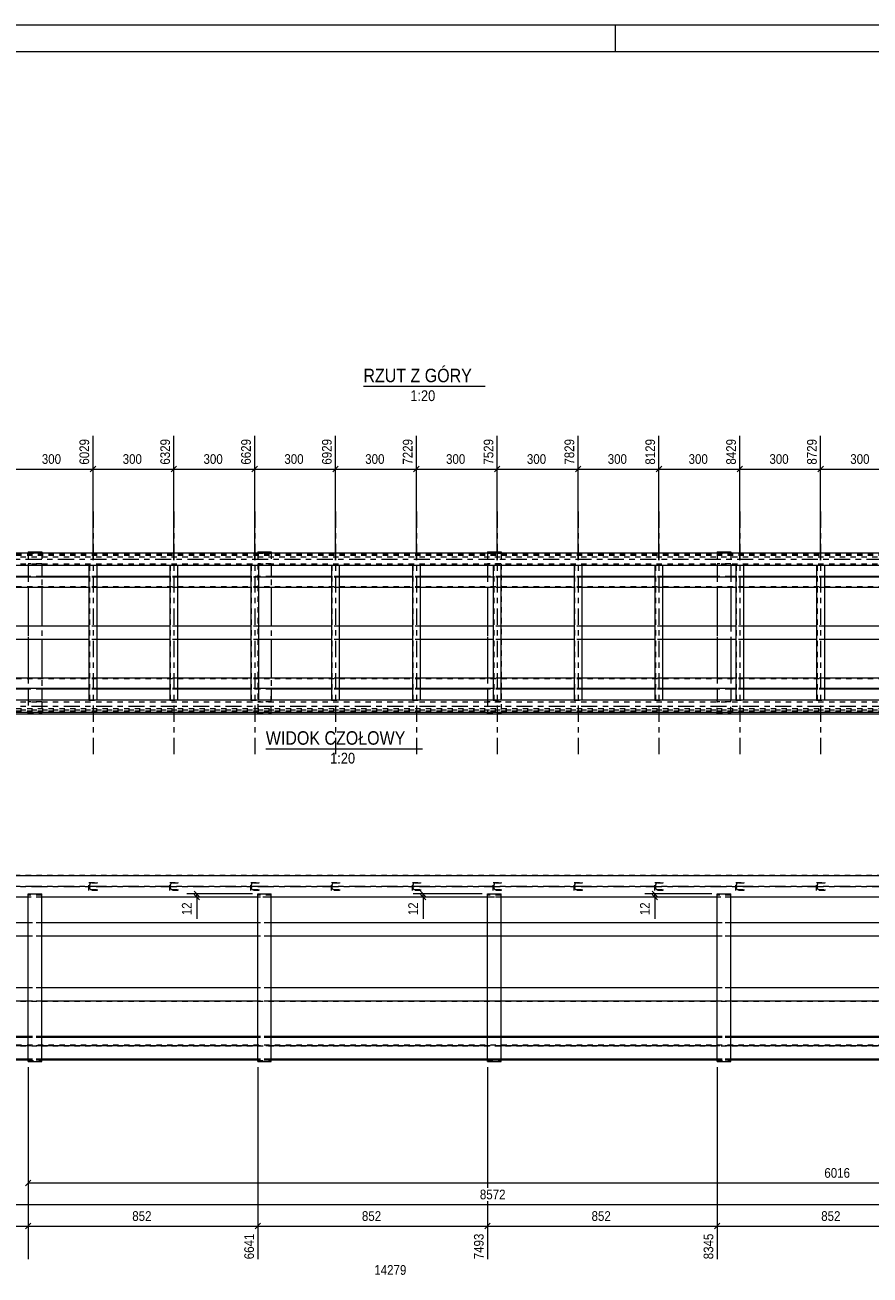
# Model space of a CAD drawing. Header units: millimetres. Extents: x 0 to 914, y 0 to 420.
# Tile 5 of 7: x 384 to 541, y 188 to 420. Entities that reach past the tile are written whole.
import ezdxf

# ---------------------------------------------------------------- set-up
doc = ezdxf.new("R2010")
doc.units = ezdxf.units.MM
for name, pattern in [('XKITLINE00', [0]), ('XKITLINE01', [4, 1, -1, 1, -1]), ('XKITLINE03', [6, 3, -1, 1, -1])]:
    doc.linetypes.add(name, pattern=pattern)
for name, color, linetype, lineweight in [('Arkusz rysunku', 3, 'Continuous', 0), ('Element', 2, 'Continuous', 0), ('Inny typ obiektu', 7, 'Continuous', 0), ('Wymiar', 4, 'Continuous', 0)]:
    doc.layers.add(name, color=color, linetype=linetype, lineweight=lineweight)
doc.styles.add('ARIAL', font='ARIAL.TTF')

msp = doc.modelspace()

# ---------------------------------------------------------------- linework, layer by layer
at = {"layer": 'Arkusz rysunku', "linetype": 'XKITLINE00', "lineweight": 0}
for p, q in [((914, 420), (0, 420)), ((494, 415), (494, 420)), ((909, 415), (5, 415))]:
    msp.add_line(p, q, dxfattribs=at)
at = {"layer": 'Element', "linetype": 'XKITLINE03', "lineweight": 0}
for p, q in [((397.06, 329.77), (397.06, 284.77)), ((412.06, 329.77), (412.06, 284.77)), ((427.06, 329.77), (427.06, 284.77)), ((442.06, 329.77), (442.06, 284.77)), ((457.06, 329.77), (457.06, 284.77)), ((472.06, 329.77), (472.06, 284.77)), ((487.06, 329.77), (487.06, 284.77)), ((502.06, 329.77), (502.06, 284.77)), ((517.06, 329.77), (517.06, 284.77)), ((532.06, 329.77), (532.06, 284.77)), ((819.56, 320.89), (85.62, 320.89)), ((85.62, 293.64), (696.77, 293.64)), ((819.56, 260.24), (85.62, 260.24)), ((85.62, 260.24), (819.56, 260.24)), ((397.06, 260.24), (397.06, 260.24)), ((412.06, 260.24), (412.06, 260.24)), ((427.06, 260.24), (427.06, 260.24)), ((442.06, 260.24), (442.06, 260.24)), ((457.06, 260.24), (457.06, 260.24)), ((472.06, 260.24), (472.06, 260.24)), ((487.06, 260.24), (487.06, 260.24)), ((502.06, 260.24), (502.06, 260.24)), ((517.06, 260.24), (517.06, 260.24)), ((532.06, 260.24), (532.06, 260.24))]:
    msp.add_line(p, q, dxfattribs=at)
at = {"layer": 'Element', "linetype": 'XKITLINE00', "lineweight": 0}
for p, q in [((385.03, 322.27), (385.03, 322.02)), ((385.03, 322.27), (387.53, 322.27)), ((387.53, 322.27), (387.53, 322.02)), ((427.64, 322.27), (427.64, 322.02)), ((427.64, 322.27), (430.14, 322.27)), ((430.14, 322.27), (430.14, 322.02)), ((470.26, 322.27), (470.26, 322.02)), ((470.26, 322.27), (472.76, 322.27)), ((472.76, 322.27), (472.76, 322.02)), ((512.87, 322.27), (512.87, 322.02)), ((512.87, 322.27), (515.37, 322.27)), ((515.37, 322.27), (515.37, 322.02)), ((809.56, 322.02), (95.62, 322.02)), ((385.03, 322.07), (344.92, 322.07)), ((427.64, 322.07), (387.53, 322.07)), ((470.26, 322.07), (430.14, 322.07)), ((512.87, 322.07), (472.76, 322.07)), ((555.48, 322.07), (515.37, 322.07)), ((809.56, 319.77), (95.62, 319.77)), ((385.03, 317.71), (382.81, 317.71)), ((385.03, 319.77), (385.03, 317.7)), ((387.53, 319.77), (387.53, 317.7)), ((396.31, 317.71), (387.53, 317.71)), ((396.31, 319.77), (396.31, 294.77)), ((397.81, 294.77), (397.81, 319.77)), ((411.31, 317.71), (397.81, 317.71)), ((411.31, 319.77), (411.31, 294.77)), ((412.81, 294.77), (412.81, 319.77)), ((426.31, 317.71), (412.81, 317.71)), ((426.31, 319.77), (426.31, 294.77)), ((427.81, 294.77), (427.81, 319.77)), ((430.14, 319.77), (430.14, 317.7)), ((441.31, 317.71), (430.14, 317.71)), ((441.31, 319.77), (441.31, 294.77)), ((442.81, 294.77), (442.81, 319.77)), ((456.31, 317.71), (442.81, 317.71)), ((456.31, 319.77), (456.31, 294.77)), ((457.81, 294.77), (457.81, 319.77)), ((470.26, 317.71), (457.81, 317.71)), ((470.26, 319.77), (470.26, 317.7)), ((471.31, 319.77), (471.31, 294.77)), ((472.81, 294.77), (472.81, 319.77)), ((486.31, 317.71), (472.81, 317.71)), ((486.31, 319.77), (486.31, 294.77)), ((487.81, 294.77), (487.81, 319.77)), ((501.31, 317.71), (487.81, 317.71)), ((501.31, 319.77), (501.31, 294.77)), ((502.81, 294.77), (502.81, 319.77)), ((512.87, 317.71), (502.81, 317.71)), ((512.87, 319.77), (512.87, 317.7)), ((515.37, 319.77), (515.37, 317.7)), ((516.31, 317.71), (515.37, 317.71)), ((516.31, 319.77), (516.31, 294.77)), ((517.81, 294.77), (517.81, 319.77)), ((531.31, 317.71), (517.81, 317.71)), ((531.31, 319.77), (531.31, 294.77)), ((532.81, 294.77), (532.81, 319.77)), ((546.31, 317.71), (532.81, 317.71)), ((396.31, 317.58), (382.81, 317.58)), ((396.31, 315.66), (382.81, 315.66)), ((385.03, 315.66), (385.03, 308.52)), ((387.53, 315.66), (387.53, 308.52)), ((411.31, 317.58), (397.81, 317.58)), ((411.31, 315.66), (397.81, 315.66)), ((426.31, 317.58), (412.81, 317.58)), ((426.31, 315.66), (412.81, 315.66)), ((441.31, 317.58), (427.81, 317.58)), ((441.31, 315.66), (427.81, 315.66)), ((430.14, 315.66), (430.14, 308.52)), ((456.31, 317.58), (442.81, 317.58)), ((456.31, 315.66), (442.81, 315.66)), ((471.31, 317.58), (457.81, 317.58)), ((471.31, 315.66), (457.81, 315.66)), ((470.26, 315.66), (470.26, 308.52)), ((486.31, 317.58), (472.81, 317.58)), ((486.31, 315.66), (472.81, 315.66)), ((501.31, 317.58), (487.81, 317.58)), ((501.31, 315.66), (487.81, 315.66)), ((516.31, 317.58), (502.81, 317.58)), ((516.31, 315.66), (502.81, 315.66)), ((512.87, 315.66), (512.87, 308.52)), ((515.37, 315.66), (515.37, 308.52)), ((531.31, 317.58), (517.81, 317.58)), ((531.31, 315.66), (517.81, 315.66)), ((546.31, 317.58), (532.81, 317.58)), ((546.31, 315.66), (532.81, 315.66)), ((396.31, 308.52), (382.81, 308.52)), ((411.31, 308.52), (397.81, 308.52)), ((426.31, 308.52), (412.81, 308.52)), ((441.31, 308.52), (427.81, 308.52)), ((456.31, 308.52), (442.81, 308.52)), ((471.31, 308.52), (457.81, 308.52)), ((486.31, 308.52), (472.81, 308.52)), ((501.31, 308.52), (487.81, 308.52)), ((516.31, 308.52), (502.81, 308.52)), ((531.31, 308.52), (517.81, 308.52)), ((546.31, 308.52), (532.81, 308.52)), ((396.31, 306.02), (382.81, 306.02)), ((385.03, 306.02), (385.03, 298.88)), ((387.53, 306.02), (387.53, 298.88)), ((411.31, 306.02), (397.81, 306.02)), ((426.31, 306.02), (412.81, 306.02)), ((441.31, 306.02), (427.81, 306.02)), ((430.14, 306.02), (430.14, 298.88)), ((456.31, 306.02), (442.81, 306.02)), ((471.31, 306.02), (457.81, 306.02)), ((470.26, 306.02), (470.26, 298.88)), ((486.31, 306.02), (472.81, 306.02)), ((501.31, 306.02), (487.81, 306.02)), ((516.31, 306.02), (502.81, 306.02)), ((512.87, 306.02), (512.87, 298.88)), ((515.37, 306.02), (515.37, 298.88)), ((531.31, 306.02), (517.81, 306.02)), ((546.31, 306.02), (532.81, 306.02)), ((396.31, 298.88), (382.81, 298.88)), ((396.31, 296.96), (382.81, 296.96)), ((385.03, 296.83), (382.81, 296.83)), ((385.03, 296.86), (385.03, 294.77)), ((387.53, 296.86), (387.53, 294.77)), ((396.31, 296.83), (387.53, 296.83)), ((411.31, 298.88), (397.81, 298.88)), ((411.31, 296.96), (397.81, 296.96)), ((411.31, 296.83), (397.81, 296.83)), ((426.31, 298.88), (412.81, 298.88)), ((426.31, 296.96), (412.81, 296.96)), ((426.31, 296.83), (412.81, 296.83)), ((441.31, 298.88), (427.81, 298.88)), ((441.31, 296.96), (427.81, 296.96)), ((430.14, 296.86), (430.14, 294.77)), ((441.31, 296.83), (430.14, 296.83)), ((456.31, 298.88), (442.81, 298.88)), ((456.31, 296.96), (442.81, 296.96)), ((456.31, 296.83), (442.81, 296.83)), ((471.31, 298.88), (457.81, 298.88)), ((471.31, 296.96), (457.81, 296.96)), ((470.26, 296.83), (457.81, 296.83)), ((470.26, 296.86), (470.26, 294.77)), ((486.31, 298.88), (472.81, 298.88)), ((486.31, 296.96), (472.81, 296.96)), ((486.31, 296.83), (472.81, 296.83)), ((501.31, 298.88), (487.81, 298.88)), ((501.31, 296.96), (487.81, 296.96)), ((501.31, 296.83), (487.81, 296.83)), ((516.31, 298.88), (502.81, 298.88)), ((516.31, 296.96), (502.81, 296.96)), ((512.87, 296.83), (502.81, 296.83)), ((512.87, 296.86), (512.87, 294.77)), ((515.37, 296.86), (515.37, 294.77)), ((516.31, 296.83), (515.37, 296.83)), ((531.31, 298.88), (517.81, 298.88)), ((531.31, 296.96), (517.81, 296.96)), ((531.31, 296.83), (517.81, 296.83)), ((546.31, 298.88), (532.81, 298.88)), ((546.31, 296.96), (532.81, 296.96)), ((546.31, 296.83), (532.81, 296.83)), ((696.77, 294.77), (95.62, 294.77)), ((809.56, 292.52), (95.62, 292.52)), ((385.03, 292.47), (344.92, 292.47)), ((385.03, 292.27), (385.03, 292.52)), ((385.03, 292.27), (387.53, 292.27)), ((387.53, 292.27), (387.53, 292.52)), ((427.64, 292.47), (387.53, 292.47)), ((427.64, 292.27), (427.64, 292.52)), ((427.64, 292.27), (430.14, 292.27)), ((430.14, 292.27), (430.14, 292.52)), ((470.26, 292.47), (430.14, 292.47)), ((470.26, 292.27), (470.26, 292.52)), ((470.26, 292.27), (472.76, 292.27)), ((472.76, 292.27), (472.76, 292.52)), ((512.87, 292.47), (472.76, 292.47)), ((512.87, 292.27), (512.87, 292.52)), ((512.87, 292.27), (515.37, 292.27)), ((515.37, 292.27), (515.37, 292.52)), ((555.48, 292.47), (515.37, 292.47)), ((95.62, 262.24), (809.56, 262.24)), ((385.03, 258.24), (344.92, 258.24)), ((385.03, 229.66), (385.03, 258.84)), ((385.03, 258.84), (387.53, 258.84)), ((387.53, 227.74), (387.53, 258.84)), ((427.64, 258.24), (387.53, 258.24)), ((427.64, 229.66), (427.64, 258.84)), ((427.64, 258.84), (430.14, 258.84)), ((430.14, 227.74), (430.14, 258.84)), ((470.26, 258.24), (430.14, 258.24)), ((470.26, 229.66), (470.26, 258.84)), ((470.26, 258.84), (472.76, 258.84)), ((472.76, 227.74), (472.76, 258.84)), ((512.87, 258.24), (472.76, 258.24)), ((512.87, 229.66), (512.87, 258.84)), ((512.87, 258.84), (515.37, 258.84)), ((515.37, 227.74), (515.37, 258.84)), ((555.48, 258.24), (515.37, 258.24)), ((385.03, 253.49), (344.92, 253.49)), ((427.64, 253.49), (387.53, 253.49)), ((470.26, 253.49), (430.14, 253.49)), ((512.87, 253.49), (472.76, 253.49)), ((555.48, 253.49), (515.37, 253.49)), ((385.03, 250.99), (344.92, 250.99)), ((427.64, 250.99), (387.53, 250.99)), ((470.26, 250.99), (430.14, 250.99)), ((512.87, 250.99), (472.76, 250.99)), ((555.48, 250.99), (515.37, 250.99)), ((385.03, 241.44), (344.92, 241.44)), ((385.03, 241.41), (344.92, 241.41)), ((427.64, 241.44), (387.53, 241.44)), ((427.64, 241.41), (387.53, 241.41)), ((470.26, 241.44), (430.14, 241.44)), ((470.26, 241.41), (430.14, 241.41)), ((512.87, 241.44), (472.76, 241.44)), ((512.87, 241.41), (472.76, 241.41)), ((555.48, 241.44), (515.37, 241.44)), ((555.48, 241.41), (515.37, 241.41)), ((385.03, 238.94), (344.92, 238.94)), ((427.64, 238.94), (387.53, 238.94)), ((470.26, 238.94), (430.14, 238.94)), ((512.87, 238.94), (472.76, 238.94)), ((555.48, 238.94), (515.37, 238.94)), ((385.03, 232.4), (344.92, 232.4)), ((385.03, 232.24), (344.92, 232.24)), ((427.64, 232.4), (387.53, 232.4)), ((427.64, 232.24), (387.53, 232.24)), ((470.26, 232.4), (430.14, 232.4)), ((470.26, 232.24), (430.14, 232.24)), ((512.87, 232.4), (472.76, 232.4)), ((512.87, 232.24), (472.76, 232.24)), ((555.48, 232.4), (515.37, 232.4)), ((555.48, 232.24), (515.37, 232.24)), ((385.03, 230.64), (344.92, 230.64)), ((385.03, 227.74), (385.03, 229.66)), ((427.64, 230.64), (387.53, 230.64)), ((427.64, 227.74), (427.64, 229.66)), ((470.26, 230.64), (430.14, 230.64)), ((470.26, 227.74), (470.26, 229.66)), ((512.87, 230.64), (472.76, 230.64)), ((512.87, 227.74), (512.87, 229.66)), ((555.48, 230.64), (515.37, 230.64)), ((385.03, 228.19), (344.92, 228.19)), ((385.03, 227.99), (344.92, 227.99)), ((385.03, 227.74), (387.53, 227.74)), ((427.64, 228.19), (387.53, 228.19)), ((427.64, 227.99), (387.53, 227.99)), ((427.64, 227.74), (430.14, 227.74)), ((470.26, 228.19), (430.14, 228.19)), ((470.26, 227.99), (430.14, 227.99)), ((470.26, 227.74), (472.76, 227.74)), ((512.87, 228.19), (472.76, 228.19)), ((512.87, 227.99), (472.76, 227.99)), ((512.87, 227.74), (515.37, 227.74)), ((555.48, 228.19), (515.37, 228.19)), ((555.48, 227.99), (515.37, 227.99))]:
    msp.add_line(p, q, dxfattribs=at)
at = {"layer": 'Element', "linetype": 'XKITLINE01', "lineweight": 0}
for p, q in [((685.81, 322.07), (95.62, 322.07)), ((685.81, 322.01), (95.62, 322.01)), ((685.81, 321.87), (95.62, 321.87)), ((685.81, 321.81), (95.62, 321.81)), ((685.81, 321.58), (95.62, 321.58)), ((95.62, 321.38), (685.81, 321.38)), ((95.62, 320.07), (809.56, 320.07)), ((385.03, 322.07), (387.53, 322.07)), ((387.53, 322.07), (385.03, 322.07)), ((385.03, 322.02), (385.03, 319.77)), ((387.53, 320.07), (385.03, 320.07)), ((387.53, 322.02), (387.53, 319.77)), ((427.64, 322.07), (430.14, 322.07)), ((430.14, 322.07), (427.64, 322.07)), ((427.64, 322.02), (427.64, 292.34)), ((430.14, 320.07), (427.64, 320.07)), ((430.14, 322.02), (430.14, 319.77)), ((470.26, 322.07), (472.76, 322.07)), ((472.76, 322.07), (470.26, 322.07)), ((470.26, 322.02), (470.26, 319.77)), ((472.76, 320.07), (470.26, 320.07)), ((472.76, 322.02), (472.76, 292.52)), ((512.87, 322.07), (515.37, 322.07)), ((515.37, 322.07), (512.87, 322.07)), ((512.87, 322.02), (512.87, 319.77)), ((515.37, 320.07), (512.87, 320.07)), ((515.37, 322.02), (515.37, 319.77)), ((387.53, 317.71), (385.03, 317.71)), ((385.03, 317.7), (385.03, 297.93)), ((387.53, 319.13), (387.53, 315.66)), ((397.81, 319.77), (396.31, 319.77)), ((397.81, 317.71), (396.31, 317.71)), ((396.46, 294.77), (396.46, 319.77)), ((412.81, 319.77), (411.31, 319.77)), ((412.81, 317.71), (411.31, 317.71)), ((411.46, 294.77), (411.46, 319.77)), ((427.81, 319.77), (426.31, 319.77)), ((430.14, 317.71), (426.31, 317.71)), ((426.46, 294.77), (426.46, 319.77)), ((430.14, 319.13), (430.14, 315.66)), ((442.81, 319.77), (441.31, 319.77)), ((442.81, 317.71), (441.31, 317.71)), ((441.46, 294.77), (441.46, 319.77)), ((457.81, 319.77), (456.31, 319.77)), ((457.81, 317.71), (456.31, 317.71)), ((456.46, 294.77), (456.46, 319.77)), ((472.81, 317.71), (470.26, 317.71)), ((470.26, 317.7), (470.26, 297.93)), ((472.81, 319.77), (471.31, 319.77)), ((471.46, 294.77), (471.46, 319.77)), ((487.81, 319.77), (486.31, 319.77)), ((487.81, 317.71), (486.31, 317.71)), ((486.46, 294.77), (486.46, 319.77)), ((502.81, 319.77), (501.31, 319.77)), ((502.81, 317.71), (501.31, 317.71)), ((501.46, 294.77), (501.46, 319.77)), ((515.37, 317.71), (512.87, 317.71)), ((512.87, 317.7), (512.87, 297.93)), ((515.37, 317.7), (515.37, 315.66)), ((517.81, 319.77), (516.31, 319.77)), ((517.81, 317.71), (516.31, 317.71)), ((516.46, 294.77), (516.46, 319.77)), ((532.81, 319.77), (531.31, 319.77)), ((532.81, 317.71), (531.31, 317.71)), ((531.46, 294.77), (531.46, 319.77)), ((685.81, 315.79), (95.62, 315.79)), ((397.81, 317.58), (396.31, 317.58)), ((397.81, 315.66), (396.31, 315.66)), ((412.81, 317.58), (411.31, 317.58)), ((412.81, 315.66), (411.31, 315.66)), ((427.81, 317.58), (426.31, 317.58)), ((427.81, 315.66), (426.31, 315.66)), ((442.81, 317.58), (441.31, 317.58)), ((442.81, 315.66), (441.31, 315.66)), ((457.81, 317.58), (456.31, 317.58)), ((457.81, 315.66), (456.31, 315.66)), ((472.81, 317.58), (471.31, 317.58)), ((472.81, 315.66), (471.31, 315.66)), ((487.81, 317.58), (486.31, 317.58)), ((487.81, 315.66), (486.31, 315.66)), ((502.81, 317.58), (501.31, 317.58)), ((502.81, 315.66), (501.31, 315.66)), ((517.81, 317.58), (516.31, 317.58)), ((517.81, 315.66), (516.31, 315.66)), ((532.81, 317.58), (531.31, 317.58)), ((532.81, 315.66), (531.31, 315.66)), ((387.53, 313.7), (387.53, 306.02)), ((430.14, 313.7), (430.14, 306.02)), ((385.03, 308.52), (385.03, 306.02)), ((397.81, 308.52), (396.31, 308.52)), ((412.81, 308.52), (411.31, 308.52)), ((427.81, 308.52), (426.31, 308.52)), ((442.81, 308.52), (441.31, 308.52)), ((457.81, 308.52), (456.31, 308.52)), ((470.26, 308.52), (470.26, 306.02)), ((472.81, 308.52), (471.31, 308.52)), ((487.81, 308.52), (486.31, 308.52)), ((502.81, 308.52), (501.31, 308.52)), ((512.87, 308.52), (512.87, 306.02)), ((515.37, 308.52), (515.37, 306.02)), ((517.81, 308.52), (516.31, 308.52)), ((532.81, 308.52), (531.31, 308.52)), ((387.53, 304.46), (387.53, 296.86)), ((397.81, 306.02), (396.31, 306.02)), ((412.81, 306.02), (411.31, 306.02)), ((427.81, 306.02), (426.31, 306.02)), ((430.14, 304.46), (430.14, 296.86)), ((442.81, 306.02), (441.31, 306.02)), ((457.81, 306.02), (456.31, 306.02)), ((472.81, 306.02), (471.31, 306.02)), ((487.81, 306.02), (486.31, 306.02)), ((502.81, 306.02), (501.31, 306.02)), ((517.81, 306.02), (516.31, 306.02)), ((532.81, 306.02), (531.31, 306.02)), ((685.81, 298.75), (95.62, 298.75)), ((385.03, 298.88), (385.03, 296.86)), ((387.53, 296.83), (385.03, 296.83)), ((397.81, 298.88), (396.31, 298.88)), ((397.81, 296.96), (396.31, 296.96)), ((397.81, 296.83), (396.31, 296.83)), ((412.81, 298.88), (411.31, 298.88)), ((412.81, 296.96), (411.31, 296.96)), ((412.81, 296.83), (411.31, 296.83)), ((427.81, 298.88), (426.31, 298.88)), ((427.81, 296.96), (426.31, 296.96)), ((430.14, 296.83), (426.31, 296.83)), ((442.81, 298.88), (441.31, 298.88)), ((442.81, 296.96), (441.31, 296.96)), ((442.81, 296.83), (441.31, 296.83)), ((457.81, 298.88), (456.31, 298.88)), ((457.81, 296.96), (456.31, 296.96)), ((457.81, 296.83), (456.31, 296.83)), ((470.26, 298.88), (470.26, 296.86)), ((472.81, 296.83), (470.26, 296.83)), ((472.81, 298.88), (471.31, 298.88)), ((472.81, 296.96), (471.31, 296.96)), ((487.81, 298.88), (486.31, 298.88)), ((487.81, 296.96), (486.31, 296.96)), ((487.81, 296.83), (486.31, 296.83)), ((502.81, 298.88), (501.31, 298.88)), ((502.81, 296.96), (501.31, 296.96)), ((502.81, 296.83), (501.31, 296.83)), ((512.87, 298.88), (512.87, 296.86)), ((515.37, 296.83), (512.87, 296.83)), ((515.37, 298.88), (515.37, 296.86)), ((517.81, 298.88), (516.31, 298.88)), ((517.81, 296.96), (516.31, 296.96)), ((517.81, 296.83), (516.31, 296.83)), ((532.81, 298.88), (531.31, 298.88)), ((532.81, 296.96), (531.31, 296.96)), ((532.81, 296.83), (531.31, 296.83)), ((95.62, 294.47), (696.77, 294.47)), ((385.03, 294.77), (385.03, 292.34)), ((387.53, 294.47), (385.03, 294.47)), ((387.53, 296.33), (387.53, 292.52)), ((396.31, 294.77), (397.81, 294.77)), ((411.31, 294.77), (412.81, 294.77)), ((426.31, 294.77), (427.81, 294.77)), ((430.14, 294.47), (427.64, 294.47)), ((430.14, 292.52), (430.14, 296.33)), ((441.31, 294.77), (442.81, 294.77)), ((456.31, 294.77), (457.81, 294.77)), ((470.26, 294.77), (470.26, 292.34)), ((472.76, 294.47), (470.26, 294.47)), ((471.31, 294.77), (472.81, 294.77)), ((486.31, 294.77), (487.81, 294.77)), ((501.31, 294.77), (502.81, 294.77)), ((512.87, 292.34), (512.87, 294.77)), ((515.37, 294.47), (512.87, 294.47)), ((515.37, 292.52), (515.37, 294.77)), ((516.31, 294.77), (517.81, 294.77)), ((531.31, 294.77), (532.81, 294.77)), ((685.81, 293.16), (95.62, 293.16)), ((95.62, 292.96), (685.81, 292.96)), ((685.81, 292.73), (95.62, 292.73)), ((685.81, 292.67), (95.62, 292.67)), ((685.81, 292.53), (95.62, 292.53)), ((685.81, 292.47), (95.62, 292.47)), ((385.03, 292.47), (387.53, 292.47)), ((387.53, 292.47), (385.03, 292.47)), ((387.53, 292.53), (387.53, 292.54)), ((387.53, 292.52), (387.53, 292.53)), ((427.64, 292.47), (430.14, 292.47)), ((430.14, 292.47), (427.64, 292.47)), ((430.14, 292.53), (430.14, 292.54)), ((430.14, 292.52), (430.14, 292.53)), ((470.26, 292.47), (472.76, 292.47)), ((472.76, 292.47), (470.26, 292.47)), ((472.76, 292.53), (472.76, 292.54)), ((472.76, 292.52), (472.76, 292.53)), ((512.87, 292.47), (515.37, 292.47)), ((515.37, 292.47), (512.87, 292.47)), ((515.37, 292.53), (515.37, 292.54)), ((515.37, 292.52), (515.37, 292.53)), ((809.56, 262.24), (95.62, 262.24)), ((396.31, 260.99), (397.81, 260.99)), ((396.31, 259.49), (396.31, 260.99)), ((396.48, 260.7), (396.46, 260.61)), ((396.46, 259.86), (396.46, 260.61)), ((396.46, 259.86), (396.48, 259.78)), ((396.52, 260.77), (396.48, 260.7)), ((396.48, 259.78), (396.52, 259.7)), ((396.6, 260.82), (396.52, 260.77)), ((396.52, 259.7), (396.6, 259.65)), ((396.68, 260.84), (396.6, 260.82)), ((397.81, 260.84), (396.68, 260.84)), ((397.81, 260.99), (397.81, 260.84)), ((411.31, 260.99), (412.81, 260.99)), ((411.31, 259.49), (411.31, 260.99)), ((411.48, 260.7), (411.46, 260.61)), ((411.46, 259.86), (411.46, 260.61)), ((411.46, 259.86), (411.48, 259.78)), ((411.52, 260.77), (411.48, 260.7)), ((411.48, 259.78), (411.52, 259.7)), ((411.6, 260.82), (411.52, 260.77)), ((411.52, 259.7), (411.6, 259.65)), ((411.68, 260.84), (411.6, 260.82)), ((412.81, 260.84), (411.68, 260.84)), ((412.81, 260.99), (412.81, 260.84)), ((426.31, 260.99), (427.81, 260.99)), ((426.31, 259.49), (426.31, 260.99)), ((426.48, 260.7), (426.46, 260.61)), ((426.46, 259.86), (426.46, 260.61)), ((426.46, 259.86), (426.48, 259.78)), ((426.52, 260.77), (426.48, 260.7)), ((426.48, 259.78), (426.52, 259.7)), ((426.6, 260.82), (426.52, 260.77)), ((426.52, 259.7), (426.6, 259.65)), ((426.68, 260.84), (426.6, 260.82)), ((427.81, 260.84), (426.68, 260.84)), ((427.81, 260.99), (427.81, 260.84)), ((441.31, 260.99), (442.81, 260.99)), ((441.31, 259.49), (441.31, 260.99)), ((441.48, 260.7), (441.46, 260.61)), ((441.46, 259.86), (441.46, 260.61)), ((441.46, 259.86), (441.48, 259.78)), ((441.52, 260.77), (441.48, 260.7)), ((441.48, 259.78), (441.52, 259.7)), ((441.6, 260.82), (441.52, 260.77)), ((441.52, 259.7), (441.6, 259.65)), ((441.68, 260.84), (441.6, 260.82)), ((442.81, 260.84), (441.68, 260.84)), ((442.81, 260.99), (442.81, 260.84)), ((456.31, 260.99), (457.81, 260.99)), ((456.31, 259.49), (456.31, 260.99)), ((456.48, 260.7), (456.46, 260.61)), ((456.46, 259.86), (456.46, 260.61)), ((456.46, 259.86), (456.48, 259.78)), ((456.52, 260.77), (456.48, 260.7)), ((456.48, 259.78), (456.52, 259.7)), ((456.6, 260.82), (456.52, 260.77)), ((456.52, 259.7), (456.6, 259.65)), ((456.68, 260.84), (456.6, 260.82)), ((457.81, 260.84), (456.68, 260.84)), ((457.81, 260.99), (457.81, 260.84)), ((471.31, 260.99), (472.81, 260.99)), ((471.31, 259.49), (471.31, 260.99)), ((471.48, 260.7), (471.46, 260.61)), ((471.46, 259.86), (471.46, 260.61)), ((471.46, 259.86), (471.48, 259.78)), ((471.52, 260.77), (471.48, 260.7)), ((471.48, 259.78), (471.52, 259.7)), ((471.6, 260.82), (471.52, 260.77)), ((471.52, 259.7), (471.6, 259.65)), ((471.68, 260.84), (471.6, 260.82)), ((472.81, 260.84), (471.68, 260.84)), ((472.81, 260.99), (472.81, 260.84)), ((486.31, 260.99), (487.81, 260.99)), ((486.31, 259.49), (486.31, 260.99)), ((486.48, 260.7), (486.46, 260.61)), ((486.46, 259.86), (486.46, 260.61)), ((486.46, 259.86), (486.48, 259.78)), ((486.52, 260.77), (486.48, 260.7)), ((486.48, 259.78), (486.52, 259.7)), ((486.6, 260.82), (486.52, 260.77)), ((486.52, 259.7), (486.6, 259.65)), ((486.68, 260.84), (486.6, 260.82)), ((487.81, 260.84), (486.68, 260.84)), ((487.81, 260.99), (487.81, 260.84)), ((501.31, 260.99), (502.81, 260.99)), ((501.31, 259.49), (501.31, 260.99)), ((501.48, 260.7), (501.46, 260.61)), ((501.46, 259.86), (501.46, 260.61)), ((501.46, 259.86), (501.48, 259.78)), ((501.52, 260.77), (501.48, 260.7)), ((501.48, 259.78), (501.52, 259.7)), ((501.6, 260.82), (501.52, 260.77)), ((501.52, 259.7), (501.6, 259.65)), ((501.68, 260.84), (501.6, 260.82)), ((502.81, 260.84), (501.68, 260.84)), ((502.81, 260.99), (502.81, 260.84)), ((516.31, 260.99), (517.81, 260.99)), ((516.31, 259.49), (516.31, 260.99)), ((516.48, 260.7), (516.46, 260.61)), ((516.46, 259.86), (516.46, 260.61)), ((516.46, 259.86), (516.48, 259.78)), ((516.52, 260.77), (516.48, 260.7)), ((516.48, 259.78), (516.52, 259.7)), ((516.6, 260.82), (516.52, 260.77)), ((516.52, 259.7), (516.6, 259.65)), ((516.68, 260.84), (516.6, 260.82)), ((517.81, 260.84), (516.68, 260.84)), ((517.81, 260.99), (517.81, 260.84)), ((531.31, 260.99), (532.81, 260.99)), ((531.31, 259.49), (531.31, 260.99)), ((531.48, 260.7), (531.46, 260.61)), ((531.46, 259.86), (531.46, 260.61)), ((531.46, 259.86), (531.48, 259.78)), ((531.52, 260.77), (531.48, 260.7)), ((531.48, 259.78), (531.52, 259.7)), ((531.6, 260.82), (531.52, 260.77)), ((531.52, 259.7), (531.6, 259.65)), ((531.68, 260.84), (531.6, 260.82)), ((532.81, 260.84), (531.68, 260.84)), ((532.81, 260.99), (532.81, 260.84)), ((809.56, 258.24), (95.62, 258.24)), ((387.53, 258.64), (385.03, 258.64)), ((387.53, 258.24), (385.03, 258.24)), ((397.81, 259.49), (396.31, 259.49)), ((396.6, 259.65), (396.68, 259.64)), ((396.68, 259.64), (397.81, 259.64)), ((397.81, 259.64), (397.81, 259.49)), ((412.81, 259.49), (411.31, 259.49)), ((411.6, 259.65), (411.68, 259.64)), ((411.68, 259.64), (412.81, 259.64)), ((412.81, 259.64), (412.81, 259.49)), ((427.81, 259.49), (426.31, 259.49)), ((426.6, 259.65), (426.68, 259.64)), ((426.68, 259.64), (427.81, 259.64)), ((430.14, 258.64), (427.64, 258.64)), ((430.14, 258.24), (427.64, 258.24)), ((427.81, 259.64), (427.81, 259.49)), ((442.81, 259.49), (441.31, 259.49)), ((441.6, 259.65), (441.68, 259.64)), ((441.68, 259.64), (442.81, 259.64)), ((442.81, 259.64), (442.81, 259.49)), ((457.81, 259.49), (456.31, 259.49)), ((456.6, 259.65), (456.68, 259.64)), ((456.68, 259.64), (457.81, 259.64)), ((457.81, 259.64), (457.81, 259.49)), ((472.76, 258.64), (470.26, 258.64)), ((472.76, 258.24), (470.26, 258.24)), ((472.81, 259.49), (471.31, 259.49)), ((471.6, 259.65), (471.68, 259.64)), ((471.68, 259.64), (472.81, 259.64)), ((472.81, 259.64), (472.81, 259.49)), ((487.81, 259.49), (486.31, 259.49)), ((486.6, 259.65), (486.68, 259.64)), ((486.68, 259.64), (487.81, 259.64)), ((487.81, 259.64), (487.81, 259.49)), ((502.81, 259.49), (501.31, 259.49)), ((501.6, 259.65), (501.68, 259.64)), ((501.68, 259.64), (502.81, 259.64)), ((502.81, 259.64), (502.81, 259.49)), ((515.37, 258.64), (512.87, 258.64)), ((515.37, 258.24), (512.87, 258.24)), ((517.81, 259.49), (516.31, 259.49)), ((516.6, 259.65), (516.68, 259.64)), ((516.68, 259.64), (517.81, 259.64)), ((517.81, 259.64), (517.81, 259.49)), ((532.81, 259.49), (531.31, 259.49)), ((531.6, 259.65), (531.68, 259.64)), ((531.68, 259.64), (532.81, 259.64)), ((532.81, 259.64), (532.81, 259.49)), ((685.81, 253.49), (95.62, 253.49)), ((685.81, 253.49), (129.37, 253.49)), ((387.53, 253.49), (385.03, 253.49)), ((430.14, 253.49), (427.64, 253.49)), ((472.76, 253.49), (470.26, 253.49)), ((515.37, 253.49), (512.87, 253.49)), ((685.81, 250.99), (95.62, 250.99)), ((685.81, 250.99), (95.62, 250.99)), ((387.53, 250.99), (385.03, 250.99)), ((430.14, 250.99), (427.64, 250.99)), ((472.76, 250.99), (470.26, 250.99)), ((515.37, 250.99), (512.87, 250.99)), ((685.81, 241.44), (95.62, 241.44)), ((685.81, 241.41), (95.62, 241.41)), ((387.53, 241.44), (385.03, 241.44)), ((387.53, 241.41), (385.03, 241.41)), ((430.14, 241.44), (427.64, 241.44)), ((430.14, 241.41), (427.64, 241.41)), ((472.76, 241.44), (470.26, 241.44)), ((472.76, 241.41), (470.26, 241.41)), ((515.37, 241.44), (512.87, 241.44)), ((515.37, 241.41), (512.87, 241.41)), ((685.81, 238.98), (95.62, 238.98)), ((685.81, 238.98), (95.62, 238.98)), ((95.62, 238.94), (685.81, 238.94)), ((387.53, 238.94), (385.03, 238.94)), ((430.14, 238.94), (427.64, 238.94)), ((472.76, 238.94), (470.26, 238.94)), ((515.37, 238.94), (512.87, 238.94)), ((685.81, 232.4), (95.62, 232.4)), ((685.81, 232.24), (95.62, 232.24)), ((387.53, 232.4), (385.03, 232.4)), ((387.53, 232.24), (385.03, 232.24)), ((430.14, 232.4), (427.64, 232.4)), ((430.14, 232.24), (427.64, 232.24)), ((472.76, 232.4), (470.26, 232.4)), ((472.76, 232.24), (470.26, 232.24)), ((515.37, 232.4), (512.87, 232.4)), ((515.37, 232.24), (512.87, 232.24)), ((685.81, 230.79), (95.62, 230.79)), ((685.81, 230.79), (95.62, 230.79)), ((95.62, 230.64), (685.81, 230.64)), ((387.53, 230.64), (385.03, 230.64)), ((430.14, 230.64), (427.64, 230.64)), ((472.76, 230.64), (470.26, 230.64)), ((515.37, 230.64), (512.87, 230.64)), ((685.81, 228.19), (129.37, 228.19)), ((685.81, 227.99), (129.37, 227.99)), ((387.53, 228.19), (385.03, 228.19)), ((387.53, 227.99), (385.03, 227.99)), ((385.03, 227.94), (387.53, 227.94)), ((430.14, 228.19), (427.64, 228.19)), ((430.14, 227.99), (427.64, 227.99)), ((427.64, 227.94), (430.14, 227.94)), ((472.76, 228.19), (470.26, 228.19)), ((472.76, 227.99), (470.26, 227.99)), ((470.26, 227.94), (472.76, 227.94)), ((515.37, 228.19), (512.87, 228.19)), ((515.37, 227.99), (512.87, 227.99)), ((512.87, 227.94), (515.37, 227.94))]:
    msp.add_line(p, q, dxfattribs=at)
at = {"layer": 'Inny typ obiektu', "linetype": 'XKITLINE00', "lineweight": 0}
for p, q in [((447.23, 353), (469.82, 353)), ((429.12, 285.77), (458.19, 285.77))]:
    msp.add_line(p, q, dxfattribs=at)
at = {"layer": 'Wymiar', "linetype": 'XKITLINE00', "lineweight": 0}
for p, q in [((397.06, 320.77), (397.06, 343.8)), ((397.06, 320.77), (397.06, 343.8)), ((412.06, 320.77), (412.06, 343.8)), ((412.06, 320.77), (412.06, 343.8)), ((427.06, 320.77), (427.06, 343.8)), ((427.06, 320.77), (427.06, 343.8)), ((442.06, 320.77), (442.06, 343.8)), ((442.06, 320.77), (442.06, 343.8)), ((457.06, 320.77), (457.06, 343.8)), ((457.06, 320.77), (457.06, 343.8)), ((472.06, 320.77), (472.06, 343.8)), ((472.06, 320.77), (472.06, 343.8)), ((487.06, 320.77), (487.06, 343.8)), ((487.06, 320.77), (487.06, 343.8)), ((502.06, 320.77), (502.06, 343.8)), ((502.06, 320.77), (502.06, 343.8)), ((517.06, 320.77), (517.06, 343.8)), ((517.06, 320.77), (517.06, 343.8)), ((532.06, 320.77), (532.06, 343.8)), ((532.06, 320.77), (532.06, 343.8)), ((382.06, 337.64), (397.06, 337.64)), ((397.57, 338.15), (396.55, 337.14)), ((397.57, 338.15), (396.55, 337.14)), ((397.06, 337.64), (412.06, 337.64)), ((412.57, 338.15), (411.55, 337.14)), ((412.57, 338.15), (411.55, 337.14)), ((412.06, 337.64), (427.06, 337.64)), ((427.57, 338.15), (426.55, 337.14)), ((427.57, 338.15), (426.55, 337.14)), ((427.06, 337.64), (442.06, 337.64)), ((442.57, 338.15), (441.55, 337.14)), ((442.57, 338.15), (441.55, 337.14)), ((442.06, 337.64), (457.06, 337.64)), ((457.57, 338.15), (456.55, 337.14)), ((457.57, 338.15), (456.55, 337.14)), ((457.06, 337.64), (472.06, 337.64)), ((472.57, 338.15), (471.55, 337.14)), ((472.57, 338.15), (471.55, 337.14)), ((472.06, 337.64), (487.06, 337.64)), ((487.57, 338.15), (486.55, 337.14)), ((487.57, 338.15), (486.55, 337.14)), ((487.06, 337.64), (502.06, 337.64)), ((502.57, 338.15), (501.55, 337.14)), ((502.57, 338.15), (501.55, 337.14)), ((502.06, 337.64), (517.06, 337.64)), ((517.57, 338.15), (516.55, 337.14)), ((517.57, 338.15), (516.55, 337.14)), ((517.06, 337.64), (532.06, 337.64)), ((532.57, 338.15), (531.55, 337.14)), ((532.57, 338.15), (531.55, 337.14)), ((532.06, 337.64), (547.06, 337.64)), ((260.7, 292.27), (698.46, 292.27)), ((426.64, 258.84), (414.45, 258.84)), ((426.64, 258.24), (414.45, 258.24)), ((415.8, 259.35), (416.82, 258.33)), ((415.8, 258.75), (416.82, 257.73)), ((416.31, 258.24), (416.31, 258.84)), ((416.31, 258.24), (416.31, 254.22)), ((416.31, 258.24), (416.31, 254.22)), ((469.26, 258.84), (456.45, 258.84)), ((469.26, 258.24), (456.45, 258.24)), ((457.8, 259.35), (458.82, 258.33)), ((457.8, 258.75), (458.82, 257.73)), ((458.31, 258.24), (458.31, 258.84)), ((458.31, 258.24), (458.31, 254.22)), ((458.31, 258.24), (458.31, 254.22)), ((511.87, 258.84), (499.45, 258.84)), ((511.87, 258.24), (499.45, 258.24)), ((500.8, 259.35), (501.82, 258.33)), ((500.8, 258.75), (501.82, 257.73)), ((501.31, 258.24), (501.31, 258.84)), ((501.31, 258.24), (501.31, 254.22)), ((501.31, 258.24), (501.31, 254.22)), ((385.03, 226.74), (385.03, 191.08)), ((385.03, 226.74), (385.03, 191.08)), ((385.03, 226.74), (385.03, 203.8)), ((427.64, 226.74), (427.64, 191.08)), ((427.64, 226.74), (427.64, 191.08)), ((470.26, 226.74), (470.26, 204.36)), ((470.26, 226.74), (470.26, 204.36)), ((512.87, 226.74), (512.87, 191.08)), ((512.87, 226.74), (512.87, 191.08)), ((385.54, 205.75), (384.52, 204.73)), ((385.03, 205.24), (685.81, 205.24)), ((470.26, 201.84), (470.26, 191.08)), ((470.26, 201.84), (470.26, 191.08)), ((257.2, 201.24), (685.81, 201.24)), ((342.42, 197.24), (385.03, 197.24)), ((385.54, 197.75), (384.52, 196.73)), ((385.54, 197.75), (384.57, 196.78)), ((385.03, 197.24), (427.64, 197.24)), ((428.15, 197.75), (427.14, 196.73)), ((428.15, 197.75), (427.18, 196.78)), ((427.64, 197.24), (470.26, 197.24)), ((470.76, 197.75), (469.75, 196.73)), ((470.76, 197.75), (469.8, 196.78)), ((470.26, 197.24), (512.87, 197.24)), ((513.38, 197.75), (512.36, 196.73)), ((513.38, 197.75), (512.41, 196.78)), ((512.87, 197.24), (555.48, 197.24))]:
    msp.add_line(p, q, dxfattribs=at)

# ---------------------------------------------------------------- texts
at = {"layer": 'Inny typ obiektu', "style": 'ARIAL', "width": 0.85}
for s, height, p in [('RZUT Z GÓRY', 2.5, (447.23, 353.75)), ('1:20', 2, (455.93, 350.25)), ('WIDOK CZOŁOWY', 2.5, (429.12, 286.52)), ('1:20', 2, (441.06, 283.02))]:
    msp.add_text(s, height=height, dxfattribs=at).set_placement(p)
at = {"layer": 'Wymiar', "style": 'ARIAL', "width": 0.85}
for s, p in [('6029', (396.34, 338.46)), ('6329', (411.34, 338.46)), ('6629', (426.34, 338.46)), ('6929', (441.34, 338.46)), ('7229', (456.34, 338.46)), ('7529', (471.34, 338.46)), ('7829', (486.34, 338.46)), ('8129', (501.34, 338.46)), ('8429', (516.34, 338.46)), ('8729', (531.34, 338.46)), ('12', (415.35, 254.89)), ('12', (457.35, 254.89)), ('12', (500.35, 254.89)), ('6641', (426.92, 191.08)), ('7493', (469.54, 191.08)), ('8345', (512.15, 191.08))]:
    msp.add_text(s, height=1.8, rotation=90.0002, dxfattribs=at).set_placement(p)
for s, p in [('300', (387.56, 338.6)), ('300', (402.56, 338.6)), ('300', (417.56, 338.6)), ('300', (432.56, 338.6)), ('300', (447.56, 338.6)), ('300', (462.56, 338.6)), ('300', (477.56, 338.6)), ('300', (492.56, 338.6)), ('300', (507.56, 338.6)), ('300', (522.56, 338.6)), ('300', (537.56, 338.6)), ('6016', (532.75, 206.2)), ('8572', (468.84, 202.2)), ('852', (404.34, 198.2)), ('852', (446.95, 198.2)), ('852', (489.56, 198.2)), ('852', (532.17, 198.2)), ('14279', (449.25, 188.2))]:
    msp.add_text(s, height=1.8, dxfattribs=at).set_placement(p)

doc.saveas('drawing.dxf')
